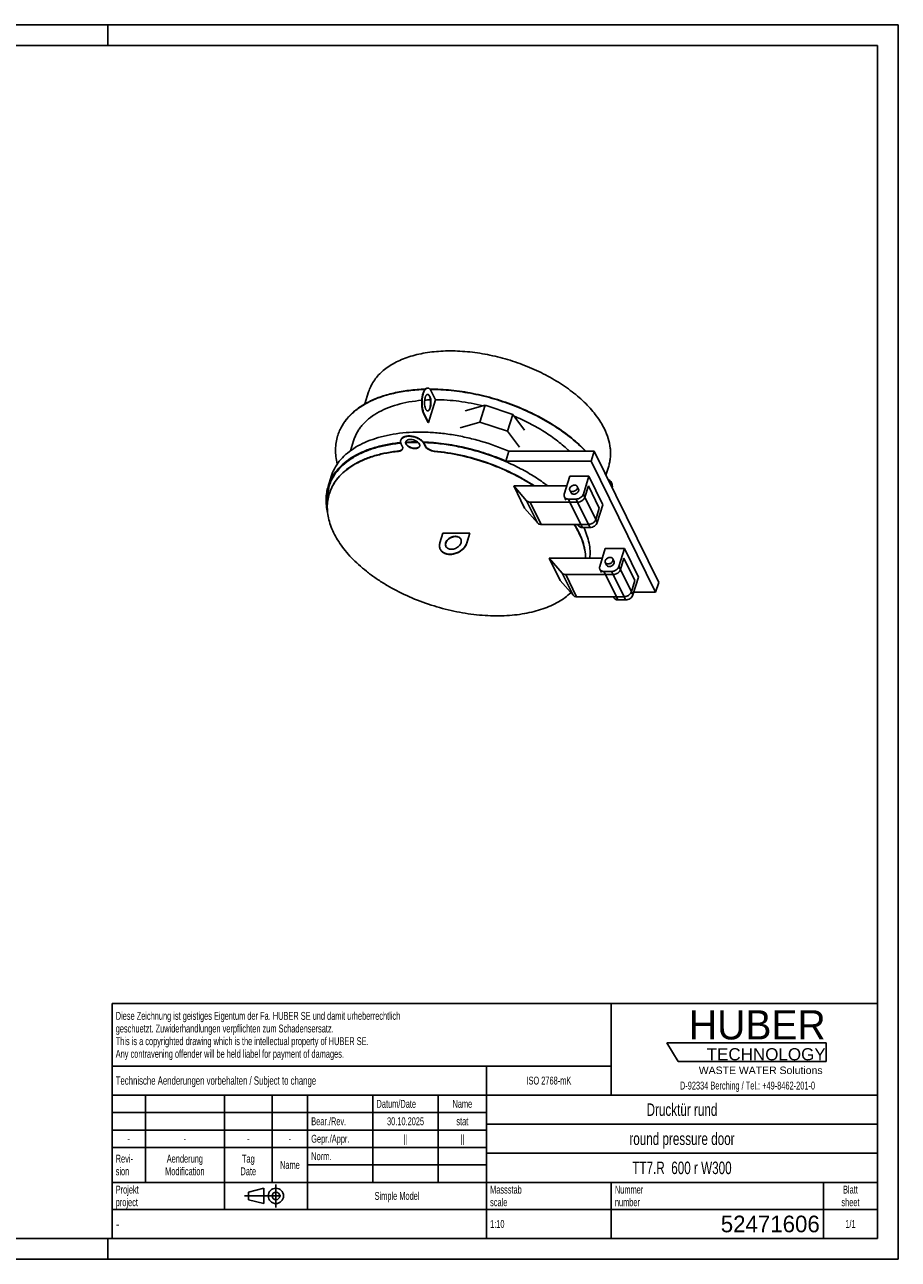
# Model space of a CAD drawing. Header units: millimetres. Extents: x 0 to 4200, y 0 to 2970.
# Tile 2 of 2: x 2100 to 4200, y 0 to 2970. Entities that reach past the tile are written whole.
import ezdxf

# ---------------------------------------------------------------- set-up
doc = ezdxf.new("R2010")
doc.units = ezdxf.units.MM
doc.header["$LTSCALE"] = 231
doc.linetypes.add('CENTER', pattern=[0.6, 0.375, -0.075, 0.075, -0.075])
doc.layers.get('0').update_dxf_attribs({"linetype": 'CONTINUOUS'})
for name, color, linetype in [('005_AXIS', 7, 'CONTINUOUS'), ('053_NOTES', 7, 'CONTINUOUS'), ('HUBER_Logo_BL4', 7, 'CONTINUOUS')]:
    doc.layers.add(name, color=color, linetype=linetype)
doc.styles.get("Standard").update_dxf_attribs({"font": 'txt', "width": 0.7})
doc.styles.add('TEXTSTYLE_2', font='txt')
doc.styles.add('TEXTSTYLE_3', font='arial.ttf')
doc.styles.add('TEXTSTYLE_4', font='txt', dxfattribs={"width": 0.8})
doc.styles.add('TEXTSTYLE_5', font='txt')

# ---------------------------------------------------------------- blocks, each defined once
blk = doc.blocks.new('HUBER_LOGO_BL4', base_point=(3837.5, 503.7))
at = {"layer": 'HUBER_Logo_BL4', "color": 5, "linetype": 'Continuous'}
for p, q in [((4026.4, 521), (3643.9, 521)), ((3643.9, 521), (3670.9, 476)), ((4026.4, 521), (4026.4, 476)), ((3670.9, 476), (4026.4, 476))]:
    blk.add_line(p, q, dxfattribs=at)
at = {"layer": 'HUBER_Logo_BL4', "color": 2, "linetype": 'Continuous', "attachment_point": 3, "line_spacing_factor": 0.78}
for s, insert, char_height, width, style in [('HUBER\\P\\fArial;\\H29.25;TECHNOLOGY ', (4025.4, 599.1), 70.2, 387.672, 'TEXTSTYLE_2'), ('WASTE WATER Solutions', (4018, 463.6), 18, 297.033, 'TEXTSTYLE_3')]:
    blk.add_mtext(s, dxfattribs=dict(at, insert=insert, char_height=char_height, width=width, style=style))
at = {"layer": 'HUBER_Logo_BL4', "color": 2, "linetype": 'Continuous', "insert": (3837.5, 427.4), "char_height": 19, "width": 810.893, "attachment_point": 2, "line_spacing_factor": 0.96}
blk.add_mtext('D-92334 Berching / Tel.: +49-8462-201-0', dxfattribs=at)
blk = doc.blocks.new('PROJEKTIONSMETHODE_1_BL5', base_point=(2680, 152.5))
at = {"color": 2, "linetype": 'CENTER'}
for p, q in [((2703.8, 180), (2703.8, 125)), ((2628.7, 152.5), (2731.3, 152.5))]:
    blk.add_line(p, q, dxfattribs=at)
at = {"color": 2, "linetype": 'Continuous'}
for p, q in [((2637.8, 161.7), (2674.5, 170.8)), ((2637.8, 143.3), (2637.8, 161.7)), ((2674.5, 134.2), (2674.5, 170.8)), ((2637.8, 143.3), (2674.5, 134.2))]:
    blk.add_line(p, q, dxfattribs=at)
for radius in [18.3, 9.17]:
    blk.add_circle((2703.8, 152.5), radius, dxfattribs=at)
blk = doc.blocks.new('*T16')
at = {"color": 3, "linetype": 'Continuous'}
for p, q in [((0, 0), (1840, 0)), ((0, 0), (0, -565)), ((1200, 0), (1200, -220)), ((1840, 0), (1840, -565)), ((0, -150), (1200, -150)), ((900, -150), (900, -565)), ((0, -220), (1840, -220)), ((80, -220), (80, -430)), ((270, -220), (270, -495)), ((385, -220), (385, -430)), ((470, -220), (470, -495)), ((627, -220), (627, -430)), ((784, -220), (784, -430)), ((0, -262), (900, -262)), ((900, -290), (1840, -290)), ((0, -304), (900, -304)), ((0, -346), (900, -346)), ((900, -360), (1840, -360)), ((470, -388), (900, -388)), ((0, -430), (1840, -430)), ((1200, -430), (1200, -565)), ((1710, -430), (1710, -565)), ((0, -495), (1840, -495)), ((0, -565), (1840, -565))]:
    blk.add_line(p, q, dxfattribs=at)
at = {"layer": '053_NOTES', "color": 2, "linetype": 'Continuous', "line_spacing_factor": 0.96}
for s, insert, char_height, width, attachment_point in [('Diese Zeichnung ist geistiges Eigentum der Fa. HUBER SE und damit urheberrechtlich \\Pgeschuetzt. Zuwiderhandlungen verpflichten zum Schadensersatz.\\PThis is a copyrighted drawing which is the intellectual property of HUBER SE.\\PAny contravening offender will be held liabel for payment of damages.', (8.75, -19.9), 19, 2214.8571, 1), ('Technische Aenderungen vorbehalten / Subject to change', (8.75, -175), 20, 1524.7619, 1), ('ISO 2768-mK', (1050, -175.5), 19, 332.9524, 2), ('Datum/Date', (635.75, -231.5), 19, 292.2381, 1), ('Name', (842, -231.5), 19, 126.6667, 2), ('Drucktür rund', (1370, -240), 30, 557.7143, 2), ('Bear./Rev.', (478.75, -273.5), 19, 272.3333, 1), ('30.10.2025', (705.5, -273.5), 19, 275.9524, 2), ('stat', (842, -273.5), 19, 104.9524, 2), ('-', (40, -315.5), 19, 34.381, 2), ('-', (175, -315.5), 19, 34.381, 2), ('-', (327.5, -315.5), 19, 34.381, 2), ('-', (427.5, -315.5), 19, 34.381, 2), ('Gepr./Appr.', (478.75, -315.5), 19, 299.4762, 1), ('||', (705.5, -315.5), 19, 50.6667, 2), ('||', (842, -315.5), 19, 50.6667, 2), ('round pressure door', (1370, -310), 30, 817.1429, 2), ('Revi-\\Psion', (8.75, -363.3), 19, 138.4286, 1), ('Aenderung\\PModification', (175, -363.3), 19, 303.0952, 2), ('Tag\\PDate', (327.5, -363.3), 19, 117.619, 2), ('Name', (427.5, -378.5), 19, 126.6667, 2), ('Norm. ', (478.75, -357.5), 19, 175.5238, 1), ('TT7.R  600 r W300', (1370, -380), 30, 830, 2), ('Projekt\\Pproject', (8.75, -437.8), 19, 183.6667, 1), ('Massstab\\Pscale', (908.75, -437.8), 19, 224.381, 1), ('Nummer\\Pnumber', (1208.75, -437.8), 19, 186.381, 1), ('Blatt\\Psheet', (1775, -437.8), 19, 137.5238, 2), ('Simple Model', (685, -453), 19, 328.4286, 2), ('1:10', (908.75, -520.5), 19, 94.0952, 1), ('1/1', (1775, -520.5), 19, 79.619, 2)]:
    blk.add_mtext(s, dxfattribs=dict(at, insert=insert, char_height=char_height, width=width, attachment_point=attachment_point))
for s, insert, char_height, width, attachment_point, style in [('-', (8.75, -517.5), 25, 18.3333, 1, 'TEXTSTYLE_4'), ('52471606', (1701.25, -510), 40, 553.3333, 3, 'TEXTSTYLE_5')]:
    blk.add_mtext(s, dxfattribs=dict(at, insert=insert, char_height=char_height, width=width, attachment_point=attachment_point, style=style))

msp = doc.modelspace()

# ---------------------------------------------------------------- linework, layer by layer
at = {"color": 7, "linetype": 'Continuous'}
for p, q in [((0, 2970), (4200, 2970)), ((4200, 0), (4200, 2970)), ((3206.536, 2054.427), (3159.174, 2041.198)), ((3193.949, 2013.694), (3206.536, 2054.427)), ((3273.049, 2032.67), (3206.536, 2054.427)), ((3260.461, 1991.937), (3273.049, 2032.67)), ((3301.692, 1994.581), (3273.049, 2032.67)), ((3193.949, 2013.694), (3146.587, 2000.465)), ((3260.461, 1991.937), (3193.949, 2013.694)), ((3289.105, 1953.848), (3260.461, 1991.937)), ((3263.66, 1943.879), (3258.819, 1928.213)), ((3263.66, 1943.879), (3469.031, 1943.879)), ((3469.031, 1943.879), (3461.769, 1920.38)), ((3469.031, 1943.879), (3623.992, 1628.101)), ((3258.819, 1928.213), (3256.398, 1920.38)), ((3256.398, 1920.38), (3461.769, 1920.38)), ((3461.769, 1920.38), (3616.73, 1604.602)), ((2836.617, 1882.832), (2831.775, 1867.165)), ((2831.775, 1867.165), (2829.355, 1859.332)), ((3323.856, 1860.579), (3275.492, 1860.579)), ((3301.725, 1807.12), (3275.492, 1860.579)), ((3275.492, 1860.579), (3306.458, 1824.854)), ((3403.08, 1860.579), (3323.856, 1860.579)), ((3413.383, 1844.049), (3410.332, 1850.265)), ((3431.337, 1852.86), (3428.287, 1859.076)), ((3446.626, 1833.162), (3455.099, 1860.579)), ((3481.332, 1807.12), (3455.099, 1860.579)), ((3315.164, 1821.412), (3410.758, 1821.412)), ((3410.758, 1821.412), (3429.179, 1821.412)), ((3301.725, 1807.12), (3332.692, 1771.395)), ((3472.86, 1779.704), (3481.332, 1807.12)), ((3341.398, 1767.954), (3436.992, 1767.954)), ((3436.992, 1767.954), (3455.413, 1767.954)), ((3360.903, 1686.528), (3387.137, 1633.069)), ((3360.903, 1686.528), (3391.87, 1650.803)), ((3448.353, 1686.528), (3360.903, 1686.528)), ((3488.492, 1686.528), (3448.353, 1686.528)), ((3498.794, 1669.999), (3495.744, 1676.215)), ((3516.749, 1678.809), (3513.698, 1685.026)), ((3532.038, 1659.111), (3540.51, 1686.528)), ((3540.51, 1686.528), (3566.744, 1633.069)), ((3400.576, 1647.362), (3496.17, 1647.362)), ((3496.17, 1647.362), (3514.591, 1647.362)), ((3387.137, 1633.069), (3418.104, 1597.345)), ((3558.272, 1605.653), (3566.744, 1633.069)), ((3616.73, 1604.602), (3563.912, 1604.602)), ((3623.992, 1628.101), (3616.73, 1604.602)), ((3426.809, 1593.903), (3522.403, 1593.903)), ((3522.403, 1593.903), (3540.825, 1593.903)), ((0, 0), (4200, 0))]:
    msp.add_line(p, q, dxfattribs=at)
at = {"color": 3, "linetype": 'Continuous'}
for p, q in [((4200, 2970), (0, 2970)), ((2300, 2970), (2300, 2920)), ((4200, 2970), (4200, 0)), ((2300, 0), (2300, 50)), ((4200, 0), (0, 0))]:
    msp.add_line(p, q, dxfattribs=at)
at = {"color": 5, "linetype": 'Continuous'}
for p, q in [((4150, 2920), (50, 2920)), ((4150, 50), (4150, 2920)), ((50, 50), (4150, 50))]:
    msp.add_line(p, q, dxfattribs=at)
at = {"color": 9, "linetype": 'Continuous'}
for p, q in [((3306.458, 1824.854), (3332.692, 1771.395)), ((3315.164, 1821.412), (3341.398, 1767.954)), ((3429.179, 1821.412), (3455.413, 1767.954)), ((3446.626, 1833.162), (3472.86, 1779.704)), ((3391.87, 1650.803), (3418.104, 1597.345)), ((3400.576, 1647.362), (3426.809, 1593.903)), ((3514.591, 1647.362), (3540.825, 1593.903)), ((3532.038, 1659.111), (3558.272, 1605.653))]:
    msp.add_line(p, q, dxfattribs=at)
at = {"color": 7, "linetype": 'Continuous'}
for centre, radius, start, end in [((2959.406, 1947.862), 112.116, 162.408698, 162.827601), ((3042.626, 1534.375), 432.004, 89.765826, 93.546197), ((3043.179, 1537.682), 427.453, 89.985297, 93.641572), ((3043.287, 1518.376), 446.76, 89.672491, 89.999767), ((2938.297, 1834.515), 109.427, 170.085962, 173.668453), ((2936.412, 1834.859), 107.511, 165.014085, 170.093161), ((2932.374, 1810.334), 104.893, 162.38006, 162.827647), ((3429.178, 1837.88), 16.468, 270.003988, 271.692949), ((3428.639, 1841.742), 20.36, 302.491611, 303.957795), ((3428.746, 1841.584), 20.17, 303.957768, 305.433168), ((3454.873, 1788.283), 20.36, 302.491611, 303.957795), ((3454.979, 1788.125), 20.17, 303.957768, 305.433168), ((3514.59, 1663.83), 16.468, 270.003988, 271.692949), ((3540.823, 1610.371), 16.468, 270.003988, 271.692949), ((3540.285, 1614.232), 20.36, 302.491611, 303.957795), ((3540.391, 1614.074), 20.17, 303.957768, 305.433168)]:
    msp.add_arc(centre, radius, start, end, dxfattribs=at)
for points, knots in [([(3062.74, 2093.201), (3049.652, 2092.852), (3024.206, 2091.06), (2987.626, 2084.809), (2954.191, 2075.157), (2924.445, 2062.236), (2898.883, 2046.229), (2881.169, 2030.233), (2869.728, 2016.206), (2862.573, 2005.258), (2856.756, 1993.78), (2853.781, 1985.792), (2852.531, 1981.748)], [0, 0, 0, 0, 0.15519474, 0.30183515, 0.4391056, 0.56670825, 0.68499719, 0.7951139, 0.84777248, 0.89921621, 0.94982201, 1, 1, 1, 1]), ([(3062.037, 2092.406), (3049.026, 2092.045), (3023.73, 2090.242), (2987.359, 2084.013), (2954.1, 2074.419), (2924.489, 2061.592), (2899.012, 2045.711), (2881.321, 2029.847), (2869.865, 2015.933), (2862.683, 2005.074), (2856.822, 1993.688), (2853.806, 1985.761), (2852.534, 1981.747)], [0, 0, 0, 0, 0.15506044, 0.30161056, 0.4388453, 0.5664688, 0.68482553, 0.79503298, 0.84773283, 0.89920796, 0.94982901, 1, 1, 1, 1]), ([(3449.114, 1943.887), (3438.483, 1955.061), (3414.878, 1976.636), (3374.92, 2005.418), (3330.104, 2031.103), (3281.547, 2053.05), (3230.45, 2070.719), (3178.081, 2083.668), (3125.747, 2091.578), (3090.926, 2093.403), (3073.844, 2093.362)], [0, 0, 0, 0, 0.11180255, 0.23110167, 0.35634513, 0.48563075, 0.61683863, 0.74775024, 0.87616205, 1, 1, 1, 1]), ([(3448.123, 1943.888), (3437.497, 1954.983), (3413.935, 1976.405), (3374.106, 2004.99), (3329.486, 2030.502), (3281.172, 2052.31), (3230.348, 2069.885), (3178.262, 2082.792), (3126.201, 2090.714), (3091.555, 2092.586), (3074.552, 2092.58)], [0, 0, 0, 0, 0.11192253, 0.23127266, 0.35650879, 0.48574706, 0.61689053, 0.74774557, 0.876133, 1, 1, 1, 1]), ([(2836.617, 1882.832), (2838.656, 1889.431), (2844.098, 1902.42), (2855.983, 1920.317), (2871.44, 1936.511), (2890.243, 1950.813), (2912.144, 1963.079), (2936.877, 1973.183), (2964.146, 1981.021), (2993.631, 1986.508), (3024.983, 1989.585), (3057.829, 1990.216), (3091.778, 1988.396), (3126.424, 1984.146), (3161.355, 1977.518), (3207.711, 1965.623), (3241.676, 1953.42), (3263.66, 1943.879)], [0, 0, 0, 0, 0.04367268, 0.08839986, 0.13511661, 0.18455676, 0.23722084, 0.29338221, 0.35311282, 0.41631476, 0.48275063, 0.55207042, 0.62383475, 0.6975351, 0.77261179, 0.84847047, 1, 1, 1, 1]), ([(3003.825, 1964.609), (2992.853, 1963.581), (2971.589, 1960.672), (2941.191, 1953.454), (2913.543, 1943.585), (2889.022, 1931.18), (2867.971, 1916.389), (2853.387, 1902.014), (2843.904, 1889.578), (2837.921, 1879.917), (2833.005, 1869.842), (2830.446, 1862.863), (2829.355, 1859.332)], [0, 0, 0, 0, 0.15334605, 0.29817598, 0.43403796, 0.56093503, 0.67942328, 0.7907007, 0.84425704, 0.89676988, 0.948567, 1, 1, 1, 1]), ([(3004.177, 1963.329), (2993.302, 1962.297), (2972.225, 1959.386), (2942.099, 1952.192), (2914.7, 1942.375), (2890.401, 1930.049), (2869.541, 1915.36), (2855.089, 1901.092), (2845.691, 1888.751), (2839.76, 1879.164), (2834.886, 1869.169), (2832.348, 1862.244), (2831.266, 1858.741)], [0, 0, 0, 0, 0.15330639, 0.2980999, 0.43393501, 0.5608198, 0.67931352, 0.79061464, 0.84418873, 0.89672247, 0.94854272, 1, 1, 1, 1]), ([(2852.289, 1980.964), (2850.661, 1975.695), (2848.165, 1964.822), (2846.822, 1947.964), (2847.868, 1930.639), (2850.101, 1919.106), (2851.577, 1913.328)], [0, 0, 0, 0, 0.24167366, 0.48681614, 0.73865779, 1, 1, 1, 1]), ([(3256.398, 1920.38), (3240.555, 1927.255), (3208.153, 1939.554), (3158.298, 1953.48), (3108.059, 1962.683), (3074.442, 1965.576), (3057.871, 1966.125)], [0, 0, 0, 0, 0.25296257, 0.50677238, 0.75715227, 1, 1, 1, 1]), ([(3357.341, 1860.581), (3347.302, 1868.242), (3326.112, 1882.924), (3292.117, 1902.546), (3255.749, 1919.946), (3217.587, 1934.846), (3178.237, 1947.009), (3138.322, 1956.242), (3098.48, 1962.399), (3071.936, 1964.421), (3058.83, 1964.868)], [0, 0, 0, 0, 0.11807137, 0.24068027, 0.36664519, 0.49466926, 0.62338796, 0.75141446, 0.87738416, 1, 1, 1, 1]), ([(2997.995, 1943.577), (2987.601, 1942.48), (2967.461, 1939.489), (2938.689, 1932.333), (2912.522, 1922.71), (2889.302, 1910.728), (2869.34, 1896.521), (2852.917, 1880.242), (2840.301, 1862.095), (2834.544, 1848.829), (2832.402, 1842.085)], [0, 0, 0, 0, 0.15290836, 0.29738206, 0.43302661, 0.5598835, 0.67852087, 0.79011412, 0.89647895, 1, 1, 1, 1]), ([(3323.856, 1860.579), (3306.525, 1871.953), (3269.604, 1892.709), (3210.422, 1917.14), (3148.325, 1934.731), (3105.832, 1941.554), (3084.683, 1943.577)], [0, 0, 0, 0, 0.24349721, 0.49593285, 0.75044547, 1, 1, 1, 1]), ([(2829.355, 1859.332), (2827.846, 1854.45), (2825.51, 1844.39), (2824.152, 1828.803), (2824.932, 1812.79), (2826.831, 1802.116), (2828.104, 1796.766)], [0, 0, 0, 0, 0.24218376, 0.4876155, 0.73933413, 1, 1, 1, 1]), ([(2831.266, 1858.741), (2830.097, 1854.959), (2828.171, 1847.226), (2826.57, 1835.305), (2826.256, 1823.093), (2826.896, 1814.899), (2827.419, 1810.785)], [0, 0, 0, 0, 0.24508792, 0.49218783, 0.74323151, 1, 1, 1, 1]), ([(2829.538, 1846.583), (2829.369, 1845.067), (2828.815, 1838.929), (2828.766, 1832.746), (2828.997, 1828.114)], [0, 0, 0, 0, 0.2474962, 1, 1, 1, 1]), ([(3410.099, 1854.671), (3409.87, 1853.931), (3409.641, 1852.415), (3410.014, 1850.914), (3410.332, 1850.265)], [0, 0, 0, 0, 0.51739377, 1, 1, 1, 1]), ([(3428.287, 1859.076), (3428.118, 1859.42), (3427.697, 1860.08), (3426.554, 1861.225), (3424.596, 1862.233), (3421.826, 1862.633), (3418.839, 1862.265), (3415.903, 1861.165), (3412.561, 1858.974), (3410.657, 1856.477), (3410.099, 1854.671)], [0, 0, 0, 0, 0.05092358, 0.10298887, 0.21361377, 0.33632785, 0.46990866, 0.60956457, 0.74881006, 1, 1, 1, 1]), ([(3410.332, 1850.265), (3410.501, 1849.922), (3410.921, 1849.262), (3412.064, 1848.117), (3414.023, 1847.109), (3416.793, 1846.709), (3419.779, 1847.076), (3422.715, 1848.177), (3426.057, 1850.368), (3427.962, 1852.865), (3428.52, 1854.671)], [0, 0, 0, 0, 0.05092358, 0.10298887, 0.21361377, 0.33632785, 0.46990866, 0.60956457, 0.74881006, 1, 1, 1, 1]), ([(3413.383, 1844.049), (3413.551, 1843.705), (3413.972, 1843.046), (3415.115, 1841.9), (3417.073, 1840.893), (3419.844, 1840.493), (3422.83, 1840.86), (3425.766, 1841.961), (3429.108, 1844.152), (3431.012, 1846.649), (3431.57, 1848.455)], [0, 0, 0, 0, 0.05092357, 0.1029889, 0.21361393, 0.33632814, 0.46990899, 0.60956485, 0.74881024, 1, 1, 1, 1]), ([(3428.52, 1854.671), (3428.749, 1855.411), (3428.977, 1856.927), (3428.605, 1858.427), (3428.287, 1859.076)], [0, 0, 0, 0, 0.51739377, 1, 1, 1, 1]), ([(3431.57, 1848.455), (3431.799, 1849.195), (3432.028, 1850.711), (3431.656, 1852.211), (3431.337, 1852.86)], [0, 0, 0, 0, 0.5173938, 1, 1, 1, 1]), ([(2832.157, 1841.303), (2830.558, 1836.13), (2828.144, 1825.432), (2827.001, 1808.831), (2828.322, 1791.762), (2832.084, 1774.371), (2838.244, 1756.793), (2846.746, 1739.16), (2857.517, 1721.606), (2870.471, 1704.263), (2885.504, 1687.259), (2902.501, 1670.726), (2921.329, 1654.79), (2941.842, 1639.572), (2963.881, 1625.19), (2995.349, 1607.122), (3037.361, 1587.386), (3090.392, 1568.798), (3144.883, 1555.659), (3199.154, 1548.374), (3243.507, 1547.347), (3277.418, 1549.757), (3301.379, 1553.074), (3324.07, 1557.903), (3345.319, 1564.208), (3364.959, 1571.943), (3382.841, 1581.053), (3398.822, 1591.473), (3408.342, 1599.428), (3412.702, 1603.593)], [0, 0, 0, 0, 0.02176365, 0.04387063, 0.0666384, 0.09033837, 0.11518421, 0.14132831, 0.16886398, 0.19783085, 0.22822137, 0.25998746, 0.29304664, 0.3272875, 0.36257464, 0.39875295, 0.47306178, 0.5487494, 0.62423406, 0.69794676, 0.76843293, 0.80208692, 0.83449914, 0.86557228, 0.89524066, 0.92347608, 0.95029419, 0.97576119, 1, 1, 1, 1]), ([(3306.458, 1824.854), (3306.938, 1824.3), (3308.084, 1823.292), (3310.171, 1822.208), (3312.577, 1821.55), (3314.286, 1821.412), (3315.164, 1821.412)], [0, 0, 0, 0, 0.22818447, 0.46928359, 0.72643157, 1, 1, 1, 1]), ([(3429.665, 1821.42), (3430.512, 1821.445), (3433.99, 1821.811), (3437.347, 1823.149), (3439.576, 1824.568)], [0, 0, 0, 0, 0.24285097, 1, 1, 1, 1]), ([(3440.439, 1825.149), (3441.9, 1826.189), (3444.44, 1828.549), (3446.146, 1831.609), (3446.626, 1833.162)], [0, 0, 0, 0, 0.52434241, 1, 1, 1, 1]), ([(3341.398, 1767.954), (3340.519, 1767.954), (3338.811, 1768.092), (3336.405, 1768.75), (3334.318, 1769.834), (3333.172, 1770.842), (3332.692, 1771.395)], [0, 0, 0, 0, 0.27356843, 0.53071641, 0.77181553, 1, 1, 1, 1]), ([(3448.353, 1686.528), (3448.223, 1693.204), (3446.77, 1706.893), (3441.295, 1727.373), (3432.569, 1748.016), (3424.892, 1761.332), (3420.593, 1767.956)], [0, 0, 0, 0, 0.23004498, 0.47180458, 0.72790563, 1, 1, 1, 1]), ([(3458.381, 1686.525), (3459.024, 1692.456), (3459.354, 1704.656), (3457.034, 1723.186), (3451.949, 1742.026), (3446.892, 1754.344), (3443.964, 1760.494)], [0, 0, 0, 0, 0.234672, 0.47770061, 0.73206511, 1, 1, 1, 1]), ([(3465.81, 1771.11), (3465.021, 1770.607), (3461.817, 1768.86), (3458.125, 1767.954), (3455.413, 1767.954)], [0, 0, 0, 0, 0.25654524, 1, 1, 1, 1]), ([(3472.86, 1779.704), (3472.38, 1778.15), (3470.674, 1775.091), (3468.133, 1772.73), (3466.673, 1771.691)], [0, 0, 0, 0, 0.47565759, 1, 1, 1, 1]), ([(3495.511, 1680.62), (3495.282, 1679.88), (3495.053, 1678.364), (3495.425, 1676.864), (3495.744, 1676.215)], [0, 0, 0, 0, 0.51739377, 1, 1, 1, 1]), ([(3513.698, 1685.026), (3513.53, 1685.37), (3513.109, 1686.029), (3511.966, 1687.174), (3510.008, 1688.182), (3507.237, 1688.582), (3504.251, 1688.215), (3501.315, 1687.114), (3497.973, 1684.923), (3496.069, 1682.426), (3495.511, 1680.62)], [0, 0, 0, 0, 0.05092358, 0.10298887, 0.21361377, 0.33632785, 0.46990866, 0.60956457, 0.74881006, 1, 1, 1, 1]), ([(3495.744, 1676.215), (3495.913, 1675.871), (3496.333, 1675.211), (3497.476, 1674.066), (3499.434, 1673.058), (3502.205, 1672.658), (3505.191, 1673.026), (3508.127, 1674.126), (3511.469, 1676.317), (3513.374, 1678.814), (3513.932, 1680.62)], [0, 0, 0, 0, 0.05092358, 0.10298887, 0.21361377, 0.33632785, 0.46990866, 0.60956457, 0.74881006, 1, 1, 1, 1]), ([(3498.794, 1669.999), (3498.963, 1669.655), (3499.384, 1668.995), (3500.527, 1667.85), (3502.485, 1666.842), (3505.255, 1666.442), (3508.242, 1666.81), (3511.178, 1667.91), (3514.519, 1670.101), (3516.424, 1672.598), (3516.982, 1674.404)], [0, 0, 0, 0, 0.05092357, 0.1029889, 0.21361393, 0.33632814, 0.46990899, 0.60956485, 0.74881024, 1, 1, 1, 1]), ([(3513.932, 1680.62), (3514.161, 1681.361), (3514.389, 1682.876), (3514.017, 1684.377), (3513.698, 1685.026)], [0, 0, 0, 0, 0.51739377, 1, 1, 1, 1]), ([(3516.982, 1674.404), (3517.211, 1675.144), (3517.44, 1676.66), (3517.067, 1678.161), (3516.749, 1678.809)], [0, 0, 0, 0, 0.5173938, 1, 1, 1, 1]), ([(3391.87, 1650.803), (3392.35, 1650.249), (3393.496, 1649.241), (3395.583, 1648.157), (3397.989, 1647.499), (3399.697, 1647.362), (3400.576, 1647.362)], [0, 0, 0, 0, 0.22818447, 0.46928359, 0.72643157, 1, 1, 1, 1]), ([(3515.076, 1647.369), (3515.966, 1647.395), (3519.613, 1647.793), (3523.125, 1649.255), (3525.424, 1650.803)], [0, 0, 0, 0, 0.24302083, 1, 1, 1, 1]), ([(3525.424, 1650.803), (3526.986, 1651.855), (3529.708, 1654.28), (3531.534, 1657.482), (3532.038, 1659.111)], [0, 0, 0, 0, 0.52486294, 1, 1, 1, 1]), ([(3558.272, 1605.653), (3557.791, 1604.1), (3556.085, 1601.04), (3553.545, 1598.679), (3552.084, 1597.64)], [0, 0, 0, 0, 0.47565759, 1, 1, 1, 1]), ([(3426.809, 1593.903), (3425.931, 1593.903), (3424.222, 1594.041), (3421.816, 1594.699), (3419.729, 1595.783), (3418.583, 1596.791), (3418.104, 1597.345)], [0, 0, 0, 0, 0.27356843, 0.53071641, 0.77181553, 1, 1, 1, 1]), ([(3551.222, 1597.059), (3550.469, 1596.58), (3547.41, 1594.9), (3543.906, 1593.987), (3541.31, 1593.91)], [0, 0, 0, 0, 0.25571768, 1, 1, 1, 1])]:
    msp.add_open_spline(points, degree=3, knots=knots, dxfattribs=at)
at = {"layer": '005_AXIS', "color": 7, "linetype": 'Continuous'}
for p, q in [((2926.816, 2086.653), (2917.865, 2057.688)), ((3067.921, 2095.813), (3068.842, 2095.813)), ((3077.314, 2088.229), (3087.381, 2067.716)), ((3087.381, 2067.716), (3070.436, 2012.883)), ((3059.449, 2033.396), (3069.515, 2012.883)), ((3060.37, 2033.396), (3070.436, 2012.883)), ((2890.506, 1969.154), (2883.078, 1945.12)), ((3004.231, 1970.92), (3003.989, 1970.137)), ((3005.02, 1961.279), (3007.673, 1955.874)), ((3062.937, 1955.874), (3060.284, 1961.279)), ((3063.179, 1956.657), (3060.526, 1962.063)), ((3503.89, 1908.324), (3497.162, 1886.554)), ((3410.226, 1883.705), (3396.913, 1840.622)), ((3456.279, 1883.705), (3410.226, 1883.705)), ((3442.966, 1840.622), (3456.279, 1883.705)), ((3489.834, 1815.327), (3456.279, 1883.705)), ((3510.394, 1868.303), (3510.699, 1867.681)), ((3400.923, 1826.554), (3397.263, 1834.013)), ((3407.098, 1828.872), (3425.519, 1828.872)), ((3476.52, 1772.244), (3489.834, 1815.327)), ((3430.817, 1765.636), (3429.68, 1767.954)), ((3440.652, 1760.495), (3459.073, 1760.495)), ((3105.502, 1747.135), (3098.24, 1723.635)), ((3169.976, 1747.135), (3105.502, 1747.135)), ((3148.4, 1732.455), (3148.411, 1732.435)), ((3148.4, 1732.455), (3148.411, 1732.435)), ((3162.714, 1723.635), (3169.976, 1747.135)), ((3163.019, 1723.013), (3170.281, 1746.513)), ((3170.281, 1746.513), (3169.976, 1747.135)), ((3099.361, 1707.594), (3099.056, 1708.216)), ((3495.638, 1709.654), (3482.324, 1666.571)), ((3541.691, 1709.654), (3495.638, 1709.654)), ((3528.377, 1666.571), (3541.691, 1709.654)), ((3541.691, 1709.654), (3575.246, 1641.277)), ((3486.335, 1652.503), (3482.674, 1659.963)), ((3492.509, 1654.821), (3510.93, 1654.821)), ((3561.932, 1598.194), (3575.246, 1641.277)), ((3516.229, 1591.586), (3515.092, 1593.903)), ((3526.064, 1586.444), (3544.485, 1586.444))]:
    msp.add_line(p, q, dxfattribs=at)
at = {"layer": '005_AXIS', "color": 9, "linetype": 'Continuous'}
for p, q in [((3059.449, 2033.396), (3060.37, 2033.396)), ((3060.284, 1961.279), (3060.526, 1962.063)), ((2997.995, 1943.577), (2998.237, 1944.36)), ((3062.937, 1955.874), (3063.179, 1956.657)), ((3084.683, 1943.577), (3084.925, 1944.36)), ((3410.758, 1821.412), (3407.098, 1828.872)), ((3436.992, 1767.954), (3410.758, 1821.412)), ((3429.179, 1821.412), (3425.519, 1828.872)), ((3455.413, 1767.954), (3429.179, 1821.412)), ((3446.626, 1833.162), (3442.966, 1840.622)), ((3472.86, 1779.704), (3446.626, 1833.162)), ((3440.652, 1760.495), (3436.992, 1767.954)), ((3459.073, 1760.495), (3455.413, 1767.954)), ((3476.52, 1772.244), (3472.86, 1779.704)), ((3163.019, 1723.013), (3162.714, 1723.635)), ((3528.377, 1666.571), (3532.038, 1659.111)), ((3492.509, 1654.821), (3496.17, 1647.362)), ((3496.17, 1647.362), (3522.403, 1593.903)), ((3510.93, 1654.821), (3514.591, 1647.362)), ((3514.591, 1647.362), (3540.825, 1593.903)), ((3532.038, 1659.111), (3558.272, 1605.653)), ((3558.272, 1605.653), (3561.932, 1598.194)), ((3522.403, 1593.903), (3526.064, 1586.444)), ((3540.825, 1593.903), (3544.485, 1586.444))]:
    msp.add_line(p, q, dxfattribs=at)
at = {"layer": '005_AXIS', "color": 7, "linetype": 'Continuous'}
for centre, radius, start, end in [((3068.846, 2090.429), 5.383, 90.038895, 99.744189), ((3086.368, 1682.321), 385.388, 91.653729, 93.712371), ((3069.976, 1600.723), 412.16, 89.93598, 90.06402), ((3013.41, 1967.225), 9.861, 158.075265, 162.824137), ((3021.725, 1965.52), 5.808, 167.076433, 170.917223), ((3002.283, 1952.709), 6.616, 335.724354, 339.541264), ((3044.068, 1958.615), 5.806, 334.727458, 338.881175), ((3494.031, 1860.273), 18.227, 23.963489, 26.138235), ((3139.373, 1727.229), 10.431, 28.032777, 29.944124), ((3115.42, 1716.246), 18.228, 206.138937, 208.313846), ((3122.193, 1718.798), 10.432, 202.33786, 204.220339)]:
    msp.add_arc(centre, radius, start, end, dxfattribs=at)
for points, knots in [([(2926.816, 2086.653), (2928.225, 2091.215), (2931.737, 2100.206), (2938.949, 2112.931), (2948.063, 2124.846), (2959.005, 2135.864), (2971.691, 2145.916), (2986.032, 2154.939), (3001.927, 2162.878), (3025.579, 2172.156), (3058.505, 2180.561), (3101.285, 2185.487), (3147.103, 2185.369), (3194.739, 2180.213), (3242.926, 2170.16), (3290.374, 2155.478), (3335.81, 2136.561), (3378.021, 2113.915), (3415.875, 2088.144), (3443.48, 2064.174), (3462.368, 2043.97), (3478.269, 2024.204), (3488.188, 2008.341), (3493.513, 1997.489)], [0, 0, 0, 0, 0.02145682, 0.04320983, 0.0655356, 0.08867531, 0.11282487, 0.13813104, 0.16469205, 0.19256099, 0.25219689, 0.31679479, 0.38563647, 0.4577051, 0.53178414, 0.60654215, 0.68061035, 0.75265789, 0.82146948, 0.88603025, 0.91649755, 0.94566622, 1, 1, 1, 1]), ([(3067.921, 2095.813), (3067.208, 2095.813), (3065.687, 2095.49), (3063.595, 2094.15), (3061.653, 2092.048), (3059.876, 2089.234), (3058.288, 2085.768), (3056.924, 2081.721), (3055.814, 2077.184), (3054.688, 2070.498), (3054.09, 2061.719), (3054.512, 2052.9), (3055.496, 2046.095), (3056.512, 2041.414), (3057.792, 2037.188), (3058.864, 2034.588), (3059.449, 2033.396)], [0, 0, 0, 0, 0.03137733, 0.06650209, 0.10783715, 0.15645933, 0.21247987, 0.27539157, 0.34427769, 0.41793931, 0.57381273, 0.73077905, 0.80576833, 0.8764431, 0.94152882, 1, 1, 1, 1]), ([(3067.934, 2095.735), (3067.226, 2095.613), (3065.751, 2095.042), (3063.775, 2093.445), (3061.94, 2091.145), (3060.268, 2088.187), (3058.786, 2084.63), (3057.524, 2080.547), (3056.511, 2076.026), (3055.506, 2069.44), (3055.017, 2060.866), (3055.496, 2052.29), (3056.493, 2045.697), (3057.501, 2041.168), (3058.757, 2037.075), (3059.801, 2034.554), (3060.37, 2033.396)], [0, 0, 0, 0, 0.03209515, 0.06892242, 0.11223771, 0.16266973, 0.22009767, 0.28391239, 0.35317296, 0.42670621, 0.58108347, 0.73552253, 0.80913095, 0.87849304, 0.94243161, 1, 1, 1, 1]), ([(3064.001, 2045.146), (3063.666, 2045.827), (3063.054, 2047.313), (3062.041, 2050.659), (3061.225, 2055.377), (3060.938, 2061.33), (3061.28, 2066.347), (3061.924, 2070.168), (3062.558, 2072.76), (3063.338, 2075.073), (3064.245, 2077.054), (3065.261, 2078.661), (3066.37, 2079.863), (3067.566, 2080.628), (3068.435, 2080.813), (3068.842, 2080.813)], [0, 0, 0, 0, 0.05847659, 0.12356839, 0.26915412, 0.42613503, 0.58202287, 0.65569125, 0.72458368, 0.78750108, 0.84352669, 0.8921532, 0.93349193, 0.96861981, 1, 1, 1, 1]), ([(3068.389, 2080.776), (3068.8, 2080.713), (3069.658, 2080.392), (3070.807, 2079.471), (3071.872, 2078.137), (3072.473, 2077.069), (3072.762, 2076.479)], [0, 0, 0, 0, 0.19677273, 0.42270039, 0.68910323, 1, 1, 1, 1]), ([(3077.314, 2088.229), (3076.762, 2089.355), (3075.613, 2091.372), (3073.549, 2093.837), (3071.596, 2095.201), (3070.007, 2095.727), (3069.225, 2095.813), (3068.842, 2095.813)], [0, 0, 0, 0, 0.31561731, 0.58147521, 0.80371557, 0.90368768, 1, 1, 1, 1]), ([(3068.842, 2080.813), (3069.285, 2080.813), (3070.24, 2080.59), (3071.53, 2079.683), (3072.712, 2078.275), (3073.368, 2077.122), (3073.683, 2076.479)], [0, 0, 0, 0, 0.19544254, 0.41791601, 0.6840526, 1, 1, 1, 1]), ([(3054.452, 2066.38), (3044.154, 2065.512), (3024.188, 2062.966), (2995.625, 2056.451), (2969.63, 2047.423), (2946.567, 2035.99), (2926.766, 2022.292), (2913.049, 2008.931), (2904.138, 1997.352), (2898.523, 1988.352), (2893.916, 1978.96), (2891.524, 1972.449), (2890.506, 1969.154)], [0, 0, 0, 0, 0.15362607, 0.29871537, 0.43477021, 0.56175668, 0.68020742, 0.79131635, 0.84474596, 0.89710936, 0.94874093, 1, 1, 1, 1]), ([(3072.762, 2076.479), (3073.088, 2075.815), (3073.687, 2074.369), (3074.683, 2071.116), (3075.501, 2066.528), (3075.822, 2060.721), (3075.481, 2054.921), (3074.646, 2050.35), (3073.637, 2047.119), (3072.783, 2045.092), (3071.82, 2043.412), (3070.764, 2042.111), (3069.626, 2041.216), (3068.78, 2040.907), (3068.374, 2040.846)], [0, 0, 0, 0, 0.05769263, 0.1217873, 0.26503597, 0.41982465, 0.57442611, 0.71713861, 0.78085839, 0.83812619, 0.88834375, 0.93141585, 0.96802155, 1, 1, 1, 1]), ([(3073.683, 2076.479), (3074.017, 2075.798), (3074.63, 2074.312), (3075.642, 2070.966), (3076.459, 2066.248), (3076.746, 2060.296), (3076.404, 2055.278), (3075.76, 2051.457), (3075.126, 2048.865), (3074.346, 2046.552), (3073.439, 2044.571), (3072.423, 2042.964), (3071.314, 2041.763), (3070.118, 2040.997), (3069.249, 2040.813), (3068.842, 2040.813)], [0, 0, 0, 0, 0.05847659, 0.12356839, 0.26915412, 0.42613503, 0.58202287, 0.65569125, 0.72458368, 0.78750108, 0.84352669, 0.8921532, 0.93349193, 0.96861981, 1, 1, 1, 1]), ([(3201.727, 2053.093), (3182.682, 2057.829), (3144.771, 2065.032), (3106.251, 2067.695), (3087.381, 2067.716)], [0, 0, 0, 0, 0.50981659, 1, 1, 1, 1]), ([(3068.842, 2040.813), (3068.399, 2040.813), (3067.444, 2041.035), (3066.154, 2041.942), (3064.972, 2043.35), (3064.316, 2044.503), (3064.001, 2045.146)], [0, 0, 0, 0, 0.19544254, 0.41791601, 0.6840526, 1, 1, 1, 1]), ([(3409.237, 1943.888), (3400.415, 1952.477), (3381.212, 1969.079), (3349.318, 1991.447), (3314.071, 2011.615), (3289.045, 2023.215), (3276.14, 2028.571)], [0, 0, 0, 0, 0.2328913, 0.47900364, 0.73573656, 1, 1, 1, 1]), ([(3493.513, 1997.489), (3497.176, 1990.024), (3503.253, 1975.046), (3507.505, 1955.566), (3508.54, 1940.424), (3508.179, 1929.432), (3506.689, 1918.7), (3504.943, 1911.733), (3503.89, 1908.324)], [0, 0, 0, 0, 0.27141083, 0.5251905, 0.64694711, 0.76611865, 0.88351235, 1, 1, 1, 1]), ([(3003.989, 1970.137), (3003.78, 1969.458), (3003.504, 1968.027), (3003.57, 1964.975), (3004.319, 1962.709), (3005.02, 1961.279)], [0, 0, 0, 0, 0.23414065, 0.47537488, 1, 1, 1, 1]), ([(3060.526, 1962.063), (3059.42, 1964.316), (3056.937, 1967.488), (3052.815, 1971.067), (3047.7, 1974.549), (3040.377, 1977.984), (3031.018, 1980.417), (3023.144, 1980.919), (3017.313, 1980.249), (3013.474, 1979.269), (3010.146, 1977.819), (3007.417, 1975.924), (3005.372, 1973.622), (3004.513, 1971.83), (3004.231, 1970.92)], [0, 0, 0, 0, 0.11369652, 0.17834123, 0.24724228, 0.39336918, 0.5422306, 0.68312452, 0.74780635, 0.80751971, 0.86196576, 0.91141286, 0.9568435, 1, 1, 1, 1]), ([(3060.284, 1961.279), (3059.2, 1963.489), (3056.779, 1966.604), (3052.762, 1970.134), (3047.778, 1973.579), (3040.625, 1977.01), (3031.446, 1979.51), (3023.682, 1980.129), (3017.878, 1979.598), (3014.016, 1978.733), (3010.629, 1977.41), (3007.8, 1975.652), (3005.612, 1973.493), (3004.615, 1971.783), (3004.263, 1970.907)], [0, 0, 0, 0, 0.11286497, 0.17692673, 0.24519077, 0.39011973, 0.53828745, 0.67939267, 0.7445629, 0.80499189, 0.86029863, 0.91060472, 0.95667558, 1, 1, 1, 1]), ([(3016.533, 1961.279), (3016.124, 1962.113), (3015.687, 1963.435), (3015.649, 1965.216), (3015.81, 1966.05), (3015.932, 1966.446)], [0, 0, 0, 0, 0.52462519, 0.76585935, 1, 1, 1, 1]), ([(3016.776, 1962.063), (3016.429, 1962.768), (3015.919, 1964.2), (3015.877, 1965.732), (3015.989, 1966.437)], [0, 0, 0, 0, 0.52428622, 1, 1, 1, 1]), ([(3015.932, 1966.446), (3016.096, 1966.977), (3016.598, 1968.022), (3017.791, 1969.365), (3019.382, 1970.471), (3022.088, 1971.648), (3026.204, 1972.327), (3031.555, 1971.986), (3037.019, 1970.567), (3042.042, 1968.207), (3046.122, 1965.151), (3048.126, 1962.594), (3048.771, 1961.279)], [0, 0, 0, 0, 0.04317929, 0.08863393, 0.13810715, 0.19258197, 0.31675059, 0.4577189, 0.60665891, 0.75286294, 0.88624346, 1, 1, 1, 1]), ([(3049.372, 1956.113), (3049.208, 1955.582), (3048.706, 1954.537), (3047.513, 1953.194), (3045.922, 1952.088), (3043.216, 1950.911), (3039.1, 1950.232), (3033.749, 1950.573), (3028.286, 1951.992), (3023.262, 1954.352), (3019.182, 1957.408), (3017.178, 1959.965), (3016.533, 1961.279)], [0, 0, 0, 0, 0.04317929, 0.08863393, 0.13810715, 0.19258197, 0.31675059, 0.4577189, 0.60665891, 0.75286294, 0.88624346, 1, 1, 1, 1]), ([(3049.319, 1956.136), (3049.084, 1955.64), (3048.45, 1954.678), (3047.118, 1953.477), (3045.43, 1952.507), (3042.655, 1951.508), (3038.562, 1951.006), (3033.322, 1951.483), (3028.039, 1952.967), (3023.218, 1955.32), (3019.315, 1958.314), (3017.399, 1960.792), (3016.776, 1962.063)], [0, 0, 0, 0, 0.04356222, 0.09016472, 0.14112184, 0.19705804, 0.32327241, 0.4645432, 0.61225382, 0.75638375, 0.88767645, 1, 1, 1, 1]), ([(3048.771, 1961.279), (3049.18, 1960.446), (3049.617, 1959.124), (3049.655, 1957.343), (3049.494, 1956.509), (3049.372, 1956.113)], [0, 0, 0, 0, 0.52462519, 0.76585935, 1, 1, 1, 1]), ([(2998.237, 1944.36), (2987.794, 1943.258), (2967.563, 1940.25), (2938.669, 1933.042), (2912.408, 1923.343), (2889.128, 1911.265), (2869.14, 1896.941), (2852.736, 1880.535), (2842.189, 1865.158), (2835.895, 1852.171), (2833.446, 1845.474), (2832.399, 1842.087)], [0, 0, 0, 0, 0.1529989, 0.29751351, 0.43314817, 0.55995077, 0.67850523, 0.79001325, 0.89632627, 0.94834001, 1, 1, 1, 1]), ([(3008.36, 1949.969), (3008.229, 1949.544), (3007.874, 1948.709), (3006.802, 1947.147), (3004.779, 1945.489), (3001.637, 1944.158), (2999.263, 1943.71), (2997.995, 1943.577)], [0, 0, 0, 0, 0.10372618, 0.21022757, 0.43992778, 0.70231311, 1, 1, 1, 1]), ([(3008.313, 1949.989), (3007.967, 1949.221), (3006.915, 1947.739), (3004.595, 1946.061), (3001.626, 1944.888), (2999.413, 1944.484), (2998.237, 1944.36)], [0, 0, 0, 0, 0.21005983, 0.44220709, 0.70506736, 1, 1, 1, 1]), ([(3007.673, 1955.874), (3008.141, 1954.921), (3008.64, 1953.41), (3008.684, 1951.375), (3008.5, 1950.421), (3008.36, 1949.969)], [0, 0, 0, 0, 0.52462517, 0.76585937, 1, 1, 1, 1]), ([(3084.683, 1943.577), (3082.357, 1943.799), (3077.75, 1944.762), (3072.399, 1947.041), (3068.618, 1949.456), (3065.572, 1951.976), (3063.734, 1954.248), (3062.937, 1955.874)], [0, 0, 0, 0, 0.27104224, 0.54153642, 0.66975737, 0.78999071, 1, 1, 1, 1]), ([(3084.925, 1944.36), (3082.599, 1944.582), (3077.992, 1945.546), (3072.641, 1947.824), (3068.86, 1950.24), (3065.814, 1952.759), (3063.976, 1955.031), (3063.179, 1956.657)], [0, 0, 0, 0, 0.27104224, 0.54153642, 0.66975737, 0.78999071, 1, 1, 1, 1]), ([(3325.271, 1860.589), (3307.894, 1872.072), (3270.834, 1893.029), (3211.375, 1917.691), (3148.939, 1935.447), (3106.199, 1942.326), (3084.925, 1944.36)], [0, 0, 0, 0, 0.24332026, 0.49574817, 0.75034793, 1, 1, 1, 1]), ([(3501.896, 1876.927), (3503.731, 1875.927), (3507.084, 1873.48), (3509.515, 1870.094), (3510.394, 1868.303)], [0, 0, 0, 0, 0.51154144, 1, 1, 1, 1]), ([(3510.687, 1867.676), (3511.452, 1865.955), (3512.467, 1862.163), (3512.33, 1858.254), (3512.016, 1856.307)], [0, 0, 0, 0, 0.48858828, 1, 1, 1, 1]), ([(3510.699, 1867.681), (3511.578, 1865.89), (3512.768, 1861.897), (3512.653, 1857.748), (3512.321, 1855.685)], [0, 0, 0, 0, 0.48846158, 1, 1, 1, 1]), ([(3396.913, 1840.622), (3396.569, 1839.511), (3396.312, 1837.769), (3396.646, 1835.53), (3397.025, 1834.498), (3397.263, 1834.013)], [0, 0, 0, 0, 0.51611129, 0.76043426, 1, 1, 1, 1]), ([(3397.263, 1834.013), (3397.651, 1833.222), (3398.737, 1831.727), (3401.061, 1830.081), (3403.929, 1829.078), (3406.017, 1828.872), (3407.098, 1828.872)], [0, 0, 0, 0, 0.22685521, 0.46504572, 0.72205382, 1, 1, 1, 1]), ([(3425.519, 1828.872), (3427.397, 1828.872), (3431.241, 1829.53), (3436.444, 1832.052), (3440.633, 1835.789), (3442.462, 1838.992), (3442.966, 1840.622)], [0, 0, 0, 0, 0.2531891, 0.51615827, 0.77010885, 1, 1, 1, 1]), ([(3448.607, 1686.521), (3448.524, 1693.189), (3447.161, 1706.869), (3441.814, 1727.349), (3433.209, 1747.999), (3425.605, 1761.326), (3421.341, 1767.956)], [0, 0, 0, 0, 0.23013967, 0.47190011, 0.72795546, 1, 1, 1, 1]), ([(3430.817, 1765.636), (3431.206, 1764.845), (3432.292, 1763.35), (3434.616, 1761.704), (3437.483, 1760.701), (3439.572, 1760.495), (3440.652, 1760.495)], [0, 0, 0, 0, 0.22685521, 0.46504572, 0.72205382, 1, 1, 1, 1]), ([(3459.073, 1760.495), (3460.952, 1760.495), (3464.795, 1761.153), (3469.999, 1763.675), (3474.188, 1767.412), (3476.017, 1770.615), (3476.52, 1772.244)], [0, 0, 0, 0, 0.2531891, 0.51615827, 0.77010885, 1, 1, 1, 1]), ([(3098.24, 1723.635), (3097.829, 1722.305), (3097.227, 1719.634), (3097.045, 1715.609), (3097.618, 1711.753), (3098.502, 1709.346), (3099.056, 1708.216)], [0, 0, 0, 0, 0.26442498, 0.51708375, 0.76091567, 1, 1, 1, 1]), ([(3099.361, 1707.594), (3099.952, 1706.391), (3101.424, 1704.082), (3104.369, 1701.133), (3107.979, 1698.752), (3113.681, 1696.353), (3121.981, 1695.14), (3132.426, 1696.437), (3140.98, 1699.632), (3147.345, 1703.337), (3153.086, 1707.641), (3158.954, 1713.917), (3162.077, 1719.964), (3163.019, 1723.013)], [0, 0, 0, 0, 0.05076157, 0.10266124, 0.15665692, 0.21340505, 0.33572878, 0.46888463, 0.60809624, 0.67808496, 0.74713498, 0.8791719, 1, 1, 1, 1]), ([(3099.373, 1707.601), (3100.003, 1706.43), (3101.548, 1704.194), (3104.569, 1701.361), (3108.226, 1699.093), (3113.956, 1696.837), (3122.221, 1695.773), (3132.569, 1697.181), (3141.014, 1700.417), (3147.286, 1704.126), (3152.935, 1708.412), (3158.709, 1714.639), (3161.782, 1720.62), (3162.714, 1723.635)], [0, 0, 0, 0, 0.05076711, 0.10282669, 0.15707423, 0.21410274, 0.33689268, 0.4701981, 0.60922964, 0.67903701, 0.74787458, 0.87948672, 1, 1, 1, 1]), ([(3112.522, 1714.824), (3112.235, 1715.41), (3111.766, 1716.65), (3111.29, 1719.327), (3111.632, 1722.953), (3113.414, 1727.204), (3116.395, 1731.164), (3120.367, 1734.576), (3126.508, 1738.041), (3131.838, 1739.302), (3135.318, 1739.302)], [0, 0, 0, 0, 0.05059755, 0.10202738, 0.2097882, 0.32736594, 0.45512954, 0.59075051, 0.73017721, 1, 1, 1, 1]), ([(3112.544, 1714.833), (3112.053, 1716.026), (3111.507, 1718.704), (3112.107, 1722.891), (3113.996, 1727.031), (3117.018, 1730.861), (3120.966, 1734.148), (3127.011, 1737.475), (3132.221, 1738.68), (3135.623, 1738.68)], [0, 0, 0, 0, 0.10182028, 0.21040327, 0.3287809, 0.456946, 0.59247143, 0.73140728, 1, 1, 1, 1]), ([(3148.432, 1732.446), (3148.719, 1731.86), (3149.188, 1730.62), (3149.664, 1727.943), (3149.321, 1724.317), (3147.54, 1720.066), (3144.559, 1716.106), (3140.587, 1712.694), (3134.446, 1709.229), (3129.116, 1707.969), (3125.636, 1707.969)], [0, 0, 0, 0, 0.05059755, 0.10202738, 0.2097882, 0.32736594, 0.45512954, 0.59075051, 0.73017721, 1, 1, 1, 1]), ([(3135.318, 1739.302), (3136.759, 1739.302), (3139.543, 1739.026), (3143.367, 1737.689), (3146.466, 1735.494), (3147.914, 1733.501), (3148.432, 1732.446)], [0, 0, 0, 0, 0.27794599, 0.53495416, 0.77314481, 1, 1, 1, 1]), ([(3135.623, 1738.68), (3136.993, 1738.68), (3139.646, 1738.43), (3143.314, 1737.224), (3146.346, 1735.241), (3147.838, 1733.426), (3148.4, 1732.455)], [0, 0, 0, 0, 0.27695184, 0.53414841, 0.77312236, 1, 1, 1, 1]), ([(3125.636, 1707.969), (3124.195, 1707.969), (3121.411, 1708.244), (3117.587, 1709.581), (3114.488, 1711.776), (3113.04, 1713.769), (3112.522, 1714.824)], [0, 0, 0, 0, 0.27794599, 0.53495416, 0.77314481, 1, 1, 1, 1]), ([(3482.324, 1666.571), (3481.981, 1665.46), (3481.724, 1663.718), (3482.058, 1661.479), (3482.437, 1660.447), (3482.674, 1659.963)], [0, 0, 0, 0, 0.51611129, 0.76043426, 1, 1, 1, 1]), ([(3510.93, 1654.821), (3512.809, 1654.821), (3516.653, 1655.48), (3521.856, 1658.001), (3526.045, 1661.739), (3527.874, 1664.941), (3528.377, 1666.571)], [0, 0, 0, 0, 0.2531891, 0.51615827, 0.77010885, 1, 1, 1, 1]), ([(3482.674, 1659.963), (3483.063, 1659.171), (3484.149, 1657.676), (3486.473, 1656.03), (3489.34, 1655.028), (3491.429, 1654.821), (3492.509, 1654.821)], [0, 0, 0, 0, 0.22685521, 0.46504572, 0.72205382, 1, 1, 1, 1]), ([(3516.229, 1591.586), (3516.617, 1590.794), (3517.703, 1589.299), (3520.027, 1587.653), (3522.895, 1586.651), (3524.984, 1586.444), (3526.064, 1586.444)], [0, 0, 0, 0, 0.22685521, 0.46504572, 0.72205382, 1, 1, 1, 1]), ([(3544.485, 1586.444), (3546.363, 1586.444), (3550.207, 1587.102), (3555.41, 1589.624), (3559.6, 1593.361), (3561.428, 1596.564), (3561.932, 1598.194)], [0, 0, 0, 0, 0.2531891, 0.51615827, 0.77010885, 1, 1, 1, 1])]:
    msp.add_open_spline(points, degree=3, knots=knots, dxfattribs=at)

# ---------------------------------------------------------------- block references
msp.add_blockref('*T16', (2310, 615))
at = {"color": 2, "linetype": 'Continuous'}
msp.add_blockref('PROJEKTIONSMETHODE_1_BL5', (2680, 152.5), dxfattribs=at)
at = {"layer": 'HUBER_Logo_BL4'}
msp.add_blockref('HUBER_LOGO_BL4', (3837.497, 503.742), dxfattribs=at)

doc.saveas('drawing.dxf')
